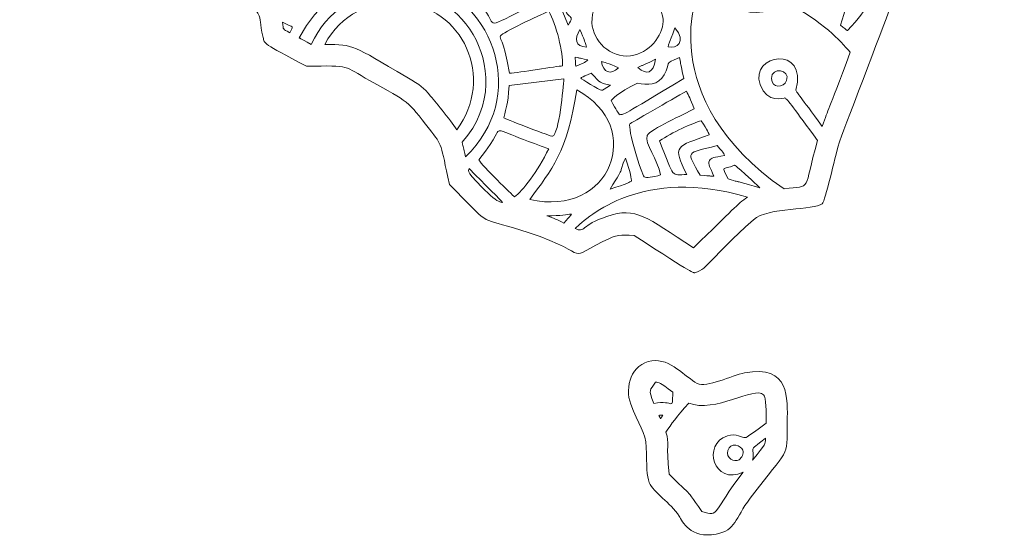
# Model space of a CAD drawing. Header units: inches. Extents: x 24 to 844, y 44 to 821.
# Tile 2 of 5: x 353 to 844, y 44 to 303. Entities that reach past the tile are written whole.
import ezdxf

# ---------------------------------------------------------------- set-up
doc = ezdxf.new("R2010")
doc.units = ezdxf.units.IN
doc.header["$MEASUREMENT"] = 0
doc.layers.add('Layer 1', color=7, linetype='Continuous')

msp = doc.modelspace()

# ---------------------------------------------------------------- linework, layer by layer
at = {"layer": 'Layer 1', "lineweight": 0}
for points, knots in [([(805.5, 345.81), (793.53, 324.5), (792.35, 322.42), (787.32, 308.6), (784.67, 301.33), (762.88, 244.6), (762.07, 241.9), (759.72, 233.99), (755.29, 213.09), (753.63, 211.59), (749.79, 208.12), (726.66, 210.12), (719.3, 203.53), (697.52, 184.05), (697.07, 179.56), (690.16, 177.04), (688.97, 177.47), (691.17, 175.37), (659.79, 195.78), (652.49, 195.78), (651.85, 196.6), (644.31, 192.7), (623.06, 181.73), (642.34, 187), (599.68, 199.52), (582.22, 204.64), (588.27, 200.49), (567.72, 221.21), (563.19, 241.92), (564.52, 240.27), (557.85, 248.77), (546.63, 263.09), (547.69, 262.17), (528.18, 272.92), (514.1, 280.68), (519.44, 280.46), (496.4, 280.19), (474.13, 291.97), (475.64, 291.25), (474.82, 294.48), (470.84, 310.23), (480.76, 296.52), (448.31, 338.26), (437.37, 352.33), (437.6, 353.79), (427.26, 355.05), (397.25, 358.69), (407.42, 355.65), (389.48, 364.18), (376.51, 370.34), (379.85, 369.41), (359.13, 367), (324.28, 362.96), (338.94, 364.49), (310.96, 353.71), (292.58, 346.63), (283.47, 352.09), (265.88, 343.82), (233.25, 328.48), (252.3, 336.95), (223.28, 311.89), (211.28, 310.49), (162.87, 312.96), (155.39, 308.4), (152.56, 306.67), (149.36, 302.88), (142.32, 297.03), (139.78, 294.92), (141.49, 295.9), (114.83, 280.22), (114.83, 280.22), (85.86, 280.29), (85.86, 280.29), (66.63, 293.45), (67.39, 292.75), (65.44, 295.06), (53.96, 308.55), (61.91, 305.04), (68.4, 318.7), (69.54, 321.1), (69.44, 320.28), (72.5, 338.91), (73.61, 345.62), (73.89, 347.34), (71.88, 352.44), (67.29, 364.13), (56.36, 383.58), (55.89, 385.48), (55.15, 388.5), (56.36, 403.28), (55.03, 412.4), (54.08, 418.84), (50.45, 423.5), (46.47, 430.24), (44.25, 433.99), (44.59, 431.76), (41.76, 446.17), (38.03, 465.22), (25.37, 475.76), (25.54, 481.66), (25.63, 484.59), (31.55, 494.84), (31.65, 500.71), (31.74, 506), (25.48, 526.45), (24.84, 530.47), (24.39, 533.32), (30.53, 572.11), (32.51, 576.19), (33.98, 577.25), (74.37, 599.7), (77.43, 600.57), (82.68, 602.06), (100.58, 601.9), (104.59, 603.28), (106.7, 604.01), (128.92, 614.39), (135.07, 617.02), (143, 620.41), (172.56, 629.34), (174.29, 629.95), (183.38, 633.15), (184.33, 631.07), (192.47, 642.95), (205.69, 662.25), (199.4, 651.97), (205.52, 662.36), (205.88, 684.12), (205.66, 688.46), (206.93, 690.31), (207.7, 691.43), (231.13, 704.15), (240.27, 709.05), (248.63, 713.53), (249.31, 713.56), (253.74, 722.03), (258.37, 730.9), (254.91, 726.54), (271.67, 741.51), (284.45, 752.91), (283.95, 751.89), (284.86, 752.43), (288.49, 752.3), (305.07, 747.84), (305.23, 747.75), (309.43, 745.59), (311.08, 732.11), (321.74, 731.6), (335.47, 730.93), (339.33, 732.33), (343.87, 737.57), (343.99, 737.71), (353.67, 749.56), (355.57, 755.7), (356.39, 758.3), (363.51, 779.13), (364.37, 783.59), (365.8, 791.04), (364.18, 800.32), (366.21, 802.45), (368.19, 804.52), (408.19, 806.02), (412.07, 805.98), (415.01, 805.94), (413.04, 806.66), (446.5, 793.09), (458.38, 788.27), (486.47, 795.25), (490.51, 793.12), (491.92, 792.39), (494.81, 788.65), (494.92, 786.31), (495.04, 783.69), (494.15, 783.75), (476.5, 751.6), (467.7, 735.58), (473.26, 732.85), (485.99, 721.16), (507.12, 701.77), (496.94, 708.57), (536.52, 689.37), (576.69, 669.86), (578.17, 657.32), (597.66, 728.98), (619.17, 808.07), (602.9, 821.48), (614.78, 817.41), (617.88, 816.35), (632.29, 783.15), (634.07, 775.58), (638.11, 758.41), (638.84, 750.82), (642.46, 746.48), (645.93, 742.31), (661.86, 736.13), (663.79, 733.55), (665.63, 731.07), (668.3, 710.08), (669.69, 706.37), (671.66, 701.12), (679.36, 693.18), (681.21, 689.17), (682.01, 687.45), (687.93, 662.61), (688.74, 659.59), (690.66, 652.45), (692.05, 651.72), (701.22, 644.51), (746.39, 608.97), (737.9, 617.31), (748.67, 596.96), (758.86, 577.71), (758.65, 576.06), (768.35, 574.48), (775.21, 573.35), (779.79, 567.96), (780.13, 563.46), (781.17, 549.62), (775.86, 557.58), (804.16, 523.89), (827.22, 496.42), (817.84, 511.27), (830.39, 471.63), (844.45, 427.22), (840.38, 460.72), (826.57, 400.98), (818.24, 364.92), (823.75, 378.23), (805.5, 345.81)], [0, 0, 0, 0, 1, 1, 1, 2, 2, 2, 3, 3, 3, 4, 4, 4, 5, 5, 5, 6, 6, 6, 7, 7, 7, 8, 8, 8, 9, 9, 9, 10, 10, 10, 11, 11, 11, 12, 12, 12, 13, 13, 13, 14, 14, 14, 15, 15, 15, 16, 16, 16, 17, 17, 17, 18, 18, 18, 19, 19, 19, 20, 20, 20, 21, 21, 21, 22, 22, 22, 23, 23, 23, 24, 24, 24, 25, 25, 25, 26, 26, 26, 27, 27, 27, 28, 28, 28, 29, 29, 29, 30, 30, 30, 31, 31, 31, 32, 32, 32, 33, 33, 33, 34, 34, 34, 35, 35, 35, 36, 36, 36, 37, 37, 37, 38, 38, 38, 39, 39, 39, 40, 40, 40, 41, 41, 41, 42, 42, 42, 43, 43, 43, 44, 44, 44, 45, 45, 45, 46, 46, 46, 47, 47, 47, 48, 48, 48, 49, 49, 49, 50, 50, 50, 51, 51, 51, 52, 52, 52, 53, 53, 53, 54, 54, 54, 55, 55, 55, 56, 56, 56, 57, 57, 57, 58, 58, 58, 59, 59, 59, 60, 60, 60, 61, 61, 61, 62, 62, 62, 63, 63, 63, 64, 64, 64, 65, 65, 65, 66, 66, 66, 67, 67, 67, 68, 68, 68, 69, 69, 69, 70, 70, 70, 71, 71, 71, 72, 72, 72, 73, 73, 73, 74, 74, 74, 75, 75, 75, 76, 76, 76, 76]), ([(614.54, 313.37), (612.22, 318.4), (603.71, 330.1), (597.23, 334.99), (580.38, 316.43), (580.16, 315.18), (579.79, 314.57), (581.87, 310.94), (581.82, 312.89), (586.35, 306.58), (591.29, 299.71), (584.59, 298.57), (614.54, 313.37)], [0, 0, 0, 0, 1, 1, 1, 2, 2, 2, 3, 3, 3, 4, 4, 4, 4]), ([(632.94, 322.55), (631.46, 330.62), (632.16, 332.69), (631.33, 333.76), (630.29, 335.11), (616.83, 338.31), (607.49, 334.27), (615.33, 323.13), (616.37, 326.19), (626.96, 300.72), (631.39, 307.1), (624.65, 302.57), (624.94, 312.78), (625.14, 319.68), (631.18, 321.83), (632.94, 322.55)], [0, 0, 0, 0, 1, 1, 1, 2, 2, 2, 3, 3, 3, 4, 4, 4, 5, 5, 5, 5]), ([(498.85, 291.05), (514.19, 325.11), (561.96, 326.71), (579.64, 295.92), (587.41, 282.39), (590.56, 260.95), (574.07, 242.21), (574.86, 239.31), (574.63, 240.27), (575.77, 234.99), (606.96, 264.73), (590.41, 312.28), (554.97, 322.33), (544.77, 325.23), (511.29, 329.77), (492.86, 294.29), (493.23, 294.08), (492.46, 294.5), (498.85, 291.05)], [0, 0, 0, 0, 1, 1, 1, 2, 2, 2, 3, 3, 3, 4, 4, 4, 5, 5, 5, 6, 6, 6, 6]), ([(762.84, 300.72), (766.36, 297.56), (766.14, 298.06), (766.31, 297.96), (777.74, 310.12), (777.36, 313.72), (781.9, 324.43), (759.7, 318.44), (772.67, 331.7), (762.84, 300.72)], [0, 0, 0, 0, 1, 1, 1, 2, 2, 2, 3, 3, 3, 3]), ([(674.28, 302.54), (674.4, 307.22), (670.41, 318.68), (659.21, 320.44), (649.17, 322.02), (638.33, 313.28), (638.82, 301.89), (639.22, 292.79), (647.97, 284.06), (658.01, 285.39), (667.6, 286.65), (674.11, 295.29), (674.28, 302.54)], [0, 0, 0, 0, 1, 1, 1, 2, 2, 2, 3, 3, 3, 4, 4, 4, 4]), ([(751.31, 243.09), (739.94, 258.59), (736.08, 264.03), (735.05, 264.34), (734.81, 264.41), (726.15, 261.25), (722.67, 271.04), (717.32, 286.09), (746.79, 291.08), (740.49, 268.19), (741.33, 266.61), (742.24, 265.78), (753.67, 250.16), (757.3, 260.24), (755.6, 255.07), (767.63, 287.13), (762.12, 293.43), (755.11, 301.46), (734.66, 312.9), (715.73, 295.92), (697.13, 320.82), (694.45, 320.18), (690.34, 319.21), (669.58, 263.92), (734.6, 219), (749.07, 220.78), (743.86, 217.2), (751.31, 243.09)], [0, 0, 0, 0, 1, 1, 1, 2, 2, 2, 3, 3, 3, 4, 4, 4, 5, 5, 5, 6, 6, 6, 7, 7, 7, 8, 8, 8, 9, 9, 9, 9]), ([(571.4, 248.47), (590.54, 274.04), (574.75, 310.19), (543.11, 311.89), (528.44, 312.68), (513.66, 306.18), (505.59, 291.03), (520.88, 290.95), (518.76, 290.84), (546.55, 274.66), (553.63, 270.54), (554.65, 269.67), (558.37, 265.26), (559.4, 264.03), (568.31, 253.33), (571.4, 248.47)], [0, 0, 0, 0, 1, 1, 1, 2, 2, 2, 3, 3, 3, 4, 4, 4, 5, 5, 5, 5]), ([(593.28, 295.35), (592.37, 293.42), (594.57, 295.18), (597.73, 276.67), (601.96, 276.85), (621.61, 280.29), (624.21, 280.3), (624.38, 286.94), (621.12, 301.03), (617.29, 307.64), (612.38, 305.4), (594.04, 296.98), (593.28, 295.35)], [0, 0, 0, 0, 1, 1, 1, 2, 2, 2, 3, 3, 3, 4, 4, 4, 4]), ([(488.15, 296.9), (489.97, 300.72), (490.5, 298.94), (484.47, 302.13), (485.14, 297.93), (484.22, 299.07), (488.15, 296.9)], [0, 0, 0, 0, 1, 1, 1, 2, 2, 2, 2]), ([(636.15, 289.73), (634.96, 293.49), (635.09, 293.06), (632.81, 298.45), (629.87, 293.59), (630.46, 290.15), (636.15, 289.73)], [0, 0, 0, 0, 1, 1, 1, 2, 2, 2, 2]), ([(676.87, 289.85), (681.06, 288.84), (686.08, 292.19), (680.21, 299.4), (676.87, 289.85), (677.52, 293.02), (676.87, 289.85)], [0, 0, 0, 0, 1, 1, 1, 2, 2, 2, 2]), ([(661.61, 271.73), (651.47, 267), (648.46, 263.15), (648.36, 263.05), (651.01, 258.12), (652.12, 256.69), (652.6, 255.99), (655.21, 256.28), (652.91, 254.94), (684.63, 274.09), (682.17, 285.12), (683.56, 279.3), (682.43, 284.46), (674.13, 281.3), (678.45, 282.02), (674.9, 275.87), (671.83, 270.57), (666.39, 270.68), (661.61, 271.73)], [0, 0, 0, 0, 1, 1, 1, 2, 2, 2, 3, 3, 3, 4, 4, 4, 5, 5, 5, 6, 6, 6, 6]), ([(630.89, 280.22), (636.61, 282.36), (636.38, 283.06), (636.75, 283.4), (630.86, 284.56), (633.76, 283.98), (630.42, 284.72), (630.53, 279.89), (630.84, 280.41), (630.89, 280.22)], [0, 0, 0, 0, 1, 1, 1, 2, 2, 2, 3, 3, 3, 3]), ([(643.55, 282.57), (644.37, 276.79), (648.13, 275.8), (652.02, 279.33), (646.84, 281.75), (644.79, 282.21), (643.55, 282.57)], [0, 0, 0, 0, 1, 1, 1, 2, 2, 2, 2]), ([(661.7, 279.46), (666.09, 275.61), (669.44, 276.53), (670.54, 283.64), (661.21, 278.99), (665.44, 281.58), (661.7, 279.46)], [0, 0, 0, 0, 1, 1, 1, 2, 2, 2, 2]), ([(728.33, 274.12), (728.39, 269), (734.45, 269.16), (735.86, 273.06), (737.91, 278.75), (728.28, 279.93), (728.33, 274.12)], [0, 0, 0, 0, 1, 1, 1, 2, 2, 2, 2]), ([(643.52, 268.14), (644.2, 268.17), (645.22, 268.9), (648.09, 270.75), (643.01, 271.87), (643.23, 271.33), (638.42, 276.72), (632.74, 274.22), (633.75, 274.5), (633.2, 274.16), (633.37, 274.03), (642.78, 268.12), (643.52, 268.14)], [0, 0, 0, 0, 1, 1, 1, 2, 2, 2, 3, 3, 3, 4, 4, 4, 4]), ([(624.81, 273.85), (624.81, 273.85), (597.58, 270.51), (597.58, 270.51), (596.64, 259.74), (596.3, 260.56), (594.88, 254.41), (597.52, 253.06), (618.49, 245.06), (619.12, 245.23), (622.49, 246.19), (624.51, 269.84), (624.81, 273.85)], [0, 0, 0, 0, 1, 1, 1, 2, 2, 2, 3, 3, 3, 4, 4, 4, 4]), ([(631.26, 268.36), (626.58, 237.27), (618.64, 228.4), (607.81, 213.74), (647.98, 204.27), (665.85, 249.89), (631.26, 268.36)], [0, 0, 0, 0, 1, 1, 1, 2, 2, 2, 2]), ([(689.81, 258.92), (687.82, 264.22), (687.15, 265.35), (685.94, 267.76), (678.55, 263.61), (657.85, 251.56), (657.78, 251.46), (656.4, 249.45), (663.53, 226.01), (664.91, 225.02), (665.83, 224.35), (669, 224.66), (673.08, 225.92), (671.69, 233.35), (664.82, 241.8), (666.38, 245.54), (667.71, 248.75), (685.13, 256.22), (689.81, 258.92)], [0, 0, 0, 0, 1, 1, 1, 2, 2, 2, 3, 3, 3, 4, 4, 4, 5, 5, 5, 6, 6, 6, 6]), ([(686.18, 226.09), (678.52, 240.82), (681.01, 240.08), (697.35, 245.94), (697.12, 246.47), (696.62, 248.25), (693.29, 252.95), (688.94, 251.78), (678.62, 247.12), (672.57, 242.92), (680.21, 223.22), (678.08, 226.22), (686.18, 226.09)], [0, 0, 0, 0, 1, 1, 1, 2, 2, 2, 3, 3, 3, 4, 4, 4, 4]), ([(592.52, 247.88), (590.52, 247.18), (592.78, 246.41), (582.39, 233.45), (584.26, 230.45), (599.12, 215.84), (600.2, 215), (604.19, 217.74), (611.7, 227.73), (617.29, 238.98), (596.02, 246.54), (594.07, 248.42), (592.52, 247.88)], [0, 0, 0, 0, 1, 1, 1, 2, 2, 2, 3, 3, 3, 4, 4, 4, 4]), ([(699.55, 225.37), (698, 229.58), (696.35, 231.12), (697.42, 233.09), (698.36, 234.81), (699.59, 234.44), (704.99, 235.71), (704.16, 237.18), (705.53, 235.63), (701.23, 240.54), (685.44, 236.65), (685.75, 238), (692.73, 225.89), (699.09, 225.32), (697, 225.35), (699.55, 225.37)], [0, 0, 0, 0, 1, 1, 1, 2, 2, 2, 3, 3, 3, 4, 4, 4, 5, 5, 5, 5]), ([(658.56, 222.83), (658.47, 223.83), (658.25, 226.9), (655.48, 234.38), (651.63, 225.55), (656.16, 232.24), (647.85, 218.81), (656.55, 221.63), (657.79, 222.44), (658.56, 222.83)], [0, 0, 0, 0, 1, 1, 1, 2, 2, 2, 3, 3, 3, 3]), ([(709.96, 230.73), (703.65, 228.16), (703.25, 231.24), (706.72, 223.94), (716.13, 221.13), (705.85, 224.36), (722.49, 219.57), (710, 231.33), (710.08, 230.64), (709.96, 230.73)], [0, 0, 0, 0, 1, 1, 1, 2, 2, 2, 3, 3, 3, 3]), ([(577.52, 229.07), (577.29, 227.8), (575.11, 227.98), (588.25, 215.7), (591.68, 212.49), (593.38, 212.42), (594.27, 212.14), (592.8, 213.8), (595.49, 211.11), (577.52, 229.07)], [0, 0, 0, 0, 1, 1, 1, 2, 2, 2, 3, 3, 3, 3]), ([(689.47, 189.56), (709.46, 208.96), (711.12, 211.33), (716.35, 214.82), (664.27, 230.37), (636.94, 205.29), (630.42, 199.19), (635.43, 196.73), (633.23, 200.96), (646.29, 205.25), (661.09, 210.12), (665.46, 205.14), (689.47, 189.56)], [0, 0, 0, 0, 1, 1, 1, 2, 2, 2, 3, 3, 3, 4, 4, 4, 4]), ([(624.79, 201.95), (631.19, 209.45), (630.06, 205.14), (616.36, 205.6), (619.69, 204.38), (621.51, 203.51), (624.79, 201.95)], [0, 0, 0, 0, 1, 1, 1, 2, 2, 2, 2]), ([(717.69, 64.63), (709.89, 54.25), (710.77, 48.8), (700.82, 46.79), (687.74, 44.15), (683.86, 53.26), (682.3, 55.73), (677.97, 62.55), (669.61, 67.28), (667.38, 72.51), (666.08, 75.55), (666.13, 80.86), (665.91, 90.13), (665.74, 97.42), (661.8, 101.56), (658.17, 111.55), (655.01, 120.21), (658.36, 131.7), (668.74, 133.2), (677.83, 134.51), (685.26, 125.19), (691.27, 121.95), (696.02, 119.4), (708.59, 126.04), (714.95, 127.22), (737.82, 131.47), (736.25, 114.28), (736.22, 102.6), (736.18, 83.71), (737.37, 90.74), (717.69, 64.63)], [0, 0, 0, 0, 1, 1, 1, 2, 2, 2, 3, 3, 3, 4, 4, 4, 5, 5, 5, 6, 6, 6, 7, 7, 7, 8, 8, 8, 9, 9, 9, 10, 10, 10, 10]), ([(670.55, 122.56), (667.78, 117.93), (666.65, 119.56), (669.68, 111.91), (679.91, 114.03), (678.88, 107.69), (679.11, 117.48), (672.13, 122.98), (672.52, 122.23), (670.55, 122.56)], [0, 0, 0, 0, 1, 1, 1, 2, 2, 2, 3, 3, 3, 3]), ([(715.14, 94.88), (716.04, 94.95), (715.47, 94.61), (725.67, 102.16), (725.75, 107.4), (725.69, 114.89), (724.34, 116.31), (720.18, 120.67), (699.72, 106.86), (687.17, 112.14), (680.91, 105.27), (678.46, 101.7), (675.69, 97.62), (677.77, 91.55), (675.55, 92), (677.28, 76.73), (689.18, 64.21), (683.44, 72.7), (693.67, 57.96), (702.78, 55.14), (698.59, 57.67), (714.24, 77.64), (699.57, 70.71), (693.49, 91.7), (706.35, 95.77), (710.8, 97.18), (713.77, 94.78), (715.14, 94.88)], [0, 0, 0, 0, 1, 1, 1, 2, 2, 2, 3, 3, 3, 4, 4, 4, 5, 5, 5, 6, 6, 6, 7, 7, 7, 8, 8, 8, 9, 9, 9, 9]), ([(672.25, 105.94), (672.23, 105.91), (672.95, 104.28), (672.97, 104.28), (672.99, 104.28), (674.14, 106.06), (674.12, 106.09), (674.02, 106.25), (672.32, 106.06), (672.25, 105.94)], [0, 0, 0, 0, 1, 1, 1, 2, 2, 2, 3, 3, 3, 3]), ([(725.38, 94.57), (715.71, 87.18), (720.33, 91.02), (718.94, 83.64), (725.72, 92.3), (725.21, 91.14), (725.38, 94.57)], [0, 0, 0, 0, 1, 1, 1, 2, 2, 2, 2]), ([(714.1, 88.55), (713.33, 90.91), (707.82, 92.99), (706.55, 88.39), (705.55, 84.78), (709.65, 82.28), (712.24, 83.88), (713.53, 84.67), (714.56, 87.16), (714.1, 88.55)], [0, 0, 0, 0, 1, 1, 1, 2, 2, 2, 3, 3, 3, 3])]:
    msp.add_open_spline(points, degree=3, knots=knots, dxfattribs=at)

doc.saveas('drawing.dxf')
